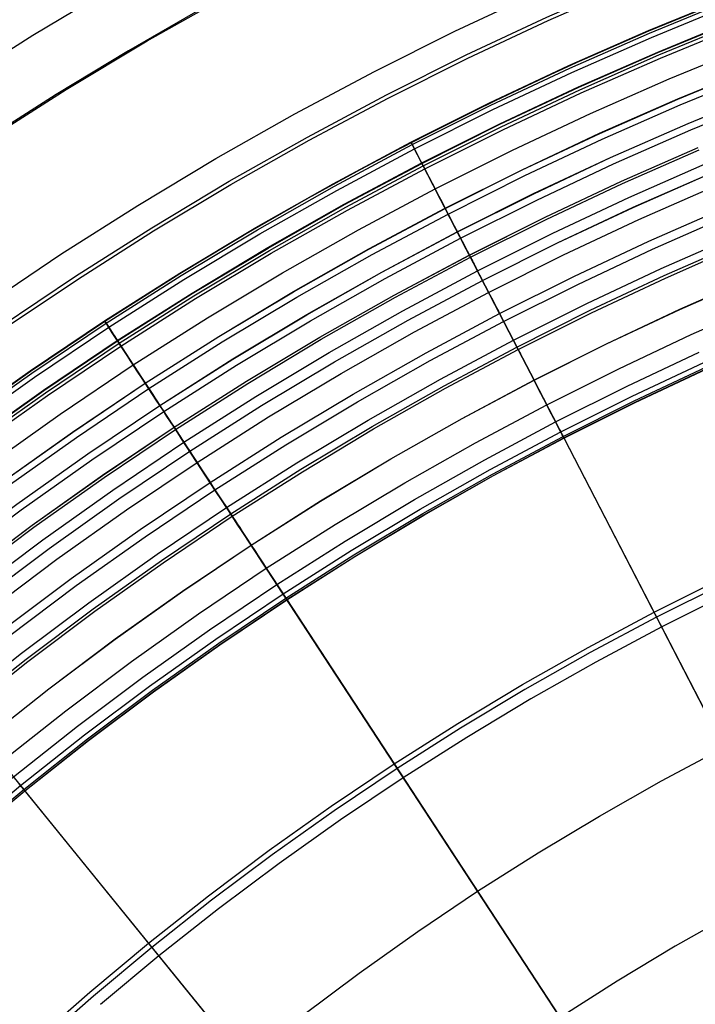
# Model space of a CAD drawing. Header units: millimetres. Extents: x -14 to 488, y -50 to 50.
# Tile 183 of 256: x 362.45 to 366.91, y 14.43 to 20.93. Entities that reach past the tile are written whole.
import ezdxf

# ---------------------------------------------------------------- set-up
doc = ezdxf.new("R2010")
doc.units = ezdxf.units.MM
doc.header["$MEASUREMENT"] = 0
doc.layers.add('Default', color=7, linetype='Continuous')

msp = doc.modelspace()

# ---------------------------------------------------------------- linework, layer by layer
at = {"layer": 'Default'}
for points in [[(355.5239, 14.3311), (355.9078, 14.8432), (356.3054, 15.3461), (356.7165, 15.8392), (357.1405, 16.322), (357.5772, 16.794), (358.0261, 17.2546), (358.4868, 17.7035), (358.9588, 18.1402), (359.4416, 18.5643), (359.9347, 18.9753), (360.4375, 19.3729), (360.9496, 19.7568), (361.4704, 20.1266), (361.9993, 20.4822), (362.5356, 20.8231), (363.0789, 21.1493), (363.6285, 21.4605), (364.1838, 21.7566), (364.7442, 22.0374), (365.3091, 22.303), (365.8779, 22.5531), (366.45, 22.7879), (367.0247, 23.0072)], [(367.2022, 22.6319), (366.6795, 22.4339), (366.1616, 22.2241), (365.6485, 22.0024), (365.1407, 21.7691), (364.6384, 21.5242), (364.1418, 21.2679), (363.6512, 21.0002), (363.1668, 20.7214), (362.6889, 20.4317), (362.2178, 20.131), (361.7537, 19.8197), (361.2968, 19.4979), (360.8474, 19.1657), (360.3794, 18.8024), (359.9204, 18.4278), (359.4706, 18.0422), (359.0302, 17.6458), (358.5996, 17.2389), (358.1789, 16.8216)], [(367.2022, 22.6319), (366.6795, 22.4339), (366.1616, 22.2241), (365.6485, 22.0024), (365.1407, 21.7691), (364.6384, 21.5242), (364.1418, 21.2679), (363.6512, 21.0002), (363.1668, 20.7214), (362.6889, 20.4317), (362.2178, 20.131), (361.7537, 19.8197), (361.2968, 19.4979), (360.8474, 19.1657), (360.3794, 18.8024), (359.9204, 18.4278), (359.4706, 18.0422), (359.0302, 17.6458), (358.5996, 17.2389), (358.1789, 16.8216)], [(355.8633, 14.0835), (356.2407, 14.5869), (356.6316, 15.0813), (357.0357, 15.5661), (357.4525, 16.0407), (357.8818, 16.5047), (358.3231, 16.9576), (358.776, 17.3989), (359.24, 17.8282), (359.7147, 18.2451), (360.1994, 18.6492), (360.6938, 19.04), (361.1973, 19.4174), (361.7092, 19.781), (362.2291, 20.1305), (362.7564, 20.4657), (363.2905, 20.7864), (363.8308, 21.0923), (364.3768, 21.3834), (364.9277, 21.6595), (365.483, 21.9206), (366.0422, 22.1665), (366.6046, 22.3973), (367.1697, 22.6129)], [(356.9535, 14.0381), (357.33, 14.5143), (357.7192, 14.9812), (358.1207, 15.4384), (358.5342, 15.8853), (358.9592, 16.3215), (359.3955, 16.7466), (359.8424, 17.1601), (360.2995, 17.5616), (360.7664, 17.9508), (361.2426, 18.3273), (361.7275, 18.6908), (362.2206, 19.041), (362.7214, 19.3776), (363.2293, 19.7004), (363.7437, 20.0093), (364.2641, 20.304), (364.7899, 20.5844), (365.3206, 20.8503), (365.8555, 21.1017), (366.394, 21.3386), (366.9357, 21.5609)], [(357.4649, 14.4047), (357.8512, 14.8682), (358.2498, 15.322), (358.6602, 15.7656), (359.0821, 16.1986), (359.5151, 16.6205), (359.9588, 17.031), (360.4125, 17.4295), (360.876, 17.8158), (361.3486, 18.1895), (361.83, 18.5504), (362.3194, 18.898), (362.8165, 19.2321), (363.3206, 19.5526), (363.8313, 19.8592), (364.3478, 20.1517), (364.8698, 20.43), (365.3965, 20.6939), (365.9274, 20.9435), (366.462, 21.1786), (366.9997, 21.3993)], [(357.4649, 14.4047), (357.8512, 14.8682), (358.2498, 15.322), (358.6602, 15.7656), (359.0821, 16.1986), (359.5151, 16.6205), (359.9588, 17.031), (360.4125, 17.4295), (360.876, 17.8158), (361.3486, 18.1895), (361.83, 18.5504), (362.3194, 18.898), (362.8165, 19.2321), (363.3206, 19.5526), (363.8313, 19.8592), (364.3478, 20.1517), (364.8698, 20.43), (365.3965, 20.6939), (365.9274, 20.9435), (366.462, 21.1786), (366.9997, 21.3993)], [(357.4837, 14.3895), (357.8696, 14.8525), (358.2678, 15.3058), (358.6778, 15.7489), (359.0993, 16.1815), (359.5318, 16.603), (359.975, 17.013), (360.4283, 17.4111), (360.8913, 17.797), (361.3634, 18.1704), (361.8442, 18.5308), (362.3332, 18.8781), (362.8298, 19.2119), (363.3334, 19.532), (363.8435, 19.8382), (364.3595, 20.1304), (364.8809, 20.4085), (365.407, 20.6722), (365.9374, 20.9215), (366.4715, 21.1564), (367.0086, 21.3768)], [(367.2032, 21.098), (366.7156, 20.9005), (366.2327, 20.6918), (365.7547, 20.4722), (365.2819, 20.2417), (364.8144, 20.0004), (364.3526, 19.7485), (363.8967, 19.4861), (363.4469, 19.2133), (363.0034, 18.9303), (362.5666, 18.6373), (362.1365, 18.3344), (361.7135, 18.0217), (361.273, 17.6797), (360.8409, 17.3271), (360.4175, 16.9641), (360.003, 16.591), (359.5977, 16.208), (359.2018, 15.8153), (358.8155, 15.4131), (358.439, 15.0016), (358.0577, 14.5634), (357.6875, 14.1156)], [(367.2032, 21.098), (366.7156, 20.9005), (366.2327, 20.6918), (365.7547, 20.4722), (365.2819, 20.2417), (364.8144, 20.0004), (364.3526, 19.7485), (363.8967, 19.4861), (363.4469, 19.2133), (363.0034, 18.9303), (362.5666, 18.6373), (362.1365, 18.3344), (361.7135, 18.0217), (361.273, 17.6797), (360.8409, 17.3271), (360.4175, 16.9641), (360.003, 16.591), (359.5977, 16.208), (359.2018, 15.8153), (358.8155, 15.4131), (358.439, 15.0016), (358.0577, 14.5634), (357.6875, 14.1156)], [(357.7379, 14.1831), (358.1184, 14.6396), (358.5109, 15.0866), (358.9152, 15.5235), (359.3308, 15.95), (359.7572, 16.3655), (360.1942, 16.7698), (360.6411, 17.1624), (361.0976, 17.5429), (361.5632, 17.9109), (362.0372, 18.2663), (362.5193, 18.6087), (363.0089, 18.9378), (363.5055, 19.2535), (364.0084, 19.5554), (364.5172, 19.8435), (365.0312, 20.1176), (365.55, 20.3776), (366.073, 20.6235), (366.5995, 20.855), (367.1291, 21.0724)], [(357.7385, 14.1826), (358.119, 14.6391), (358.5115, 15.0861), (358.9157, 15.523), (359.3313, 15.9494), (359.7578, 16.365), (360.1947, 16.7692), (360.6416, 17.1618), (361.0981, 17.5423), (361.5636, 17.9104), (362.0377, 18.2657), (362.5198, 18.6081), (363.0093, 18.9372), (363.5059, 19.2528), (364.0088, 19.5548), (364.5175, 19.8429), (365.0316, 20.117), (365.5504, 20.377), (366.0733, 20.6228), (366.5998, 20.8543), (367.1294, 21.0717)], [(357.7387, 14.1825), (358.1192, 14.6389), (358.5117, 15.0859), (358.9159, 15.5228), (359.3315, 15.9492), (359.7579, 16.3648), (360.1949, 16.769), (360.6418, 17.1616), (361.0983, 17.5421), (361.5638, 17.9101), (362.0378, 18.2655), (362.5199, 18.6079), (363.0095, 18.937), (363.506, 19.2526), (364.0089, 19.5545), (364.5177, 19.8426), (365.0317, 20.1167), (365.5505, 20.3767), (366.0734, 20.6225), (366.5999, 20.8541), (367.1295, 21.0714)], [(357.7395, 14.1818), (358.12, 14.6382), (358.5125, 15.0851), (358.9167, 15.522), (359.3323, 15.9485), (359.7587, 16.364), (360.1956, 16.7682), (360.6425, 17.1608), (361.0989, 17.5412), (361.5644, 17.9093), (362.0385, 18.2646), (362.5205, 18.607), (363.0101, 18.9361), (363.5066, 19.2517), (364.0095, 19.5536), (364.5182, 19.8417), (365.0322, 20.1158), (365.551, 20.3757), (366.0739, 20.6215), (366.6004, 20.8531), (367.1299, 21.0704)], [(357.7395, 14.1818), (358.12, 14.6382), (358.5125, 15.0851), (358.9167, 15.522), (359.3323, 15.9485), (359.7587, 16.364), (360.1956, 16.7682), (360.6425, 17.1608), (361.099, 17.5412), (361.5644, 17.9093), (362.0385, 18.2646), (362.5205, 18.607), (363.0101, 18.9361), (363.5066, 19.2517), (364.0095, 19.5536), (364.5182, 19.8417), (365.0322, 20.1157), (365.551, 20.3757), (366.0739, 20.6215), (366.6004, 20.8531), (367.1299, 21.0704)], [(357.7521, 14.1716), (358.1323, 14.6277), (358.5245, 15.0743), (358.9285, 15.5109), (359.3437, 15.937), (359.7698, 16.3523), (360.2064, 16.7562), (360.653, 17.1485), (361.1091, 17.5287), (361.5743, 17.8965), (362.048, 18.2516), (362.5297, 18.5937), (363.0189, 18.9225), (363.5151, 19.2379), (364.0176, 19.5396), (364.526, 19.8275), (365.0397, 20.1014), (365.558, 20.3612), (366.0806, 20.6068), (366.6067, 20.8382), (367.1359, 21.0554)], [(357.777, 14.1513), (358.1567, 14.6068), (358.5484, 15.0528), (358.9518, 15.4888), (359.3664, 15.9143), (359.792, 16.329), (360.2279, 16.7324), (360.6739, 17.1241), (361.1294, 17.5037), (361.5939, 17.871), (362.0669, 18.2256), (362.548, 18.5672), (363.0365, 18.8956), (363.532, 19.2106), (364.0338, 19.5119), (364.5415, 19.7993), (365.0544, 20.0728), (365.5721, 20.3323), (366.0939, 20.5776), (366.6193, 20.8086), (367.1477, 21.0255)], [(357.858, 14.0856), (358.236, 14.539), (358.6259, 14.9829), (359.0274, 15.4169), (359.4402, 15.8405), (359.8638, 16.2533), (360.2978, 16.6549), (360.7417, 17.0448), (361.1952, 17.4227), (361.6576, 17.7883), (362.1285, 18.1413), (362.6073, 18.4814), (363.0936, 18.8083), (363.5868, 19.1218), (364.0864, 19.4217), (364.5917, 19.7079), (365.1023, 19.9802), (365.6176, 20.2384), (366.1371, 20.4826), (366.6601, 20.7126), (367.1861, 20.9285)], [(357.8604, 14.0837), (358.2383, 14.537), (358.6281, 14.9809), (359.0296, 15.4149), (359.4423, 15.8384), (359.8659, 16.2511), (360.2998, 16.6526), (360.7437, 17.0425), (361.1971, 17.4204), (361.6594, 17.7859), (362.1302, 18.1389), (362.609, 18.4789), (363.0952, 18.8058), (363.5884, 19.1192), (364.0879, 19.4191), (364.5932, 19.7053), (365.1037, 19.9775), (365.6189, 20.2357), (366.1383, 20.4798), (366.6613, 20.7098), (367.1872, 20.9257)], [(357.8605, 14.0835), (358.2384, 14.5369), (358.6283, 14.9808), (359.0298, 15.4147), (359.4425, 15.8383), (359.866, 16.251), (360.3, 16.6525), (360.7438, 17.0423), (361.1972, 17.4202), (361.6595, 17.7858), (362.1303, 18.1387), (362.6091, 18.4787), (363.0954, 18.8056), (363.5885, 19.1191), (364.088, 19.4189), (364.5933, 19.7051), (365.1038, 19.9773), (365.619, 20.2355), (366.1384, 20.4797), (366.6613, 20.7096), (367.1873, 20.9255)], [(357.8743, 14.0724), (358.2519, 14.5254), (358.6415, 14.9689), (359.0426, 15.4025), (359.455, 15.8257), (359.8782, 16.2381), (360.3118, 16.6393), (360.7554, 17.0288), (361.2084, 17.4064), (361.6704, 17.7717), (362.1408, 18.1244), (362.6192, 18.4641), (363.1051, 18.7907), (363.5978, 19.104), (364.0969, 19.4036), (364.6018, 19.6895), (365.112, 19.9615), (365.6268, 20.2195), (366.1457, 20.4635), (366.6683, 20.6933), (367.1938, 20.909)], [(357.892, 14.058), (358.2692, 14.5106), (358.6584, 14.9537), (359.0591, 15.3868), (359.4711, 15.8096), (359.8939, 16.2216), (360.3271, 16.6224), (360.7702, 17.0116), (361.2227, 17.3888), (361.6842, 17.7537), (362.1542, 18.106), (362.6322, 18.4454), (363.1175, 18.7717), (363.6098, 19.0846), (364.1084, 19.384), (364.6128, 19.6696), (365.1224, 19.9413), (365.6367, 20.1991), (366.1552, 20.4428), (366.6772, 20.6724), (367.2022, 20.8878)], [(358.3821, 14.414), (358.7687, 14.8542), (359.1669, 15.2845), (359.5762, 15.7046), (359.9962, 16.1139), (360.4266, 16.512), (360.8668, 16.8987), (361.3164, 17.2734), (361.7749, 17.636), (362.2418, 17.986), (362.7166, 18.3232), (363.1988, 18.6474), (363.6879, 18.9582), (364.1832, 19.2556), (364.6843, 19.5394), (365.1906, 19.8094), (365.7016, 20.0654), (366.2167, 20.3075), (366.7353, 20.5356), (367.2569, 20.7497)], [(358.4918, 14.3201), (358.876, 14.7575), (359.2716, 15.1851), (359.6783, 15.6024), (360.0957, 16.0091), (360.5233, 16.4048), (360.9607, 16.7889), (361.4074, 17.1613), (361.863, 17.5215), (362.3269, 17.8693), (362.7987, 18.2044), (363.2779, 18.5265), (363.7638, 18.8353), (364.256, 19.1309), (364.7539, 19.4128), (365.257, 19.681), (365.7647, 19.9355), (366.2765, 20.1761), (366.7918, 20.4027), (367.3101, 20.6154)], [(358.4924, 14.3196), (358.8765, 14.757), (359.2721, 15.1846), (359.6788, 15.6019), (360.0962, 16.0086), (360.5238, 16.4042), (360.9611, 16.7884), (361.4079, 17.1607), (361.8634, 17.5209), (362.3274, 17.8687), (362.7992, 18.2038), (363.2783, 18.5258), (363.7642, 18.8347), (364.2564, 19.1302), (364.7543, 19.4122), (365.2573, 19.6804), (365.765, 19.9348), (366.2768, 20.1754), (366.7921, 20.402), (367.3103, 20.6147)], [(358.5244, 14.2922), (358.9078, 14.7288), (359.3027, 15.1556), (359.7086, 15.5721), (360.1252, 15.9781), (360.552, 16.3729), (360.9885, 16.7564), (361.4344, 17.128), (361.8891, 17.4876), (362.3522, 17.8347), (362.8231, 18.1691), (363.3013, 18.4906), (363.7863, 18.7989), (364.2776, 19.0938), (364.7745, 19.3752), (365.2767, 19.643), (365.7834, 19.897), (366.2942, 20.1371), (366.8085, 20.3633), (367.3258, 20.5755)], [(358.6248, 14.2062), (359.006, 14.6402), (359.3986, 15.0645), (359.8021, 15.4786), (360.2162, 15.8822), (360.6405, 16.2747), (361.0745, 16.6559), (361.5178, 17.0254), (361.9698, 17.3828), (362.4301, 17.7279), (362.8983, 18.0603), (363.3737, 18.3799), (363.8558, 18.6864), (364.3442, 18.9796), (364.8382, 19.2594), (365.3374, 19.5255), (365.8412, 19.778), (366.349, 20.0167), (366.8603, 20.2416), (367.3745, 20.4526)], [(358.6255, 14.2057), (359.0067, 14.6397), (359.3992, 15.0639), (359.8027, 15.478), (360.2168, 15.8815), (360.6411, 16.2741), (361.0751, 16.6552), (361.5183, 17.0247), (361.9703, 17.3821), (362.4306, 17.7272), (362.8988, 18.0596), (363.3741, 18.3792), (363.8563, 18.6857), (364.3446, 18.9789), (364.8386, 19.2586), (365.3378, 19.5248), (365.8415, 19.7772), (366.3493, 20.0159), (366.8606, 20.2408), (367.3748, 20.4518)], [(358.6607, 14.1756), (359.0411, 14.6086), (359.4328, 15.032), (359.8355, 15.4453), (360.2487, 15.8479), (360.6721, 16.2396), (361.1052, 16.62), (361.5475, 16.9887), (361.9986, 17.3454), (362.458, 17.6897), (362.9251, 18.0215), (363.3995, 18.3404), (363.8806, 18.6462), (364.368, 18.9388), (364.861, 19.218), (365.3591, 19.4836), (365.8618, 19.7355), (366.3685, 19.9737), (366.8787, 20.1981), (367.3919, 20.4087)], [(358.7555, 14.0945), (359.1337, 14.5251), (359.5232, 14.9461), (359.9237, 15.3571), (360.3346, 15.7575), (360.7556, 16.147), (361.1863, 16.5253), (361.6261, 16.8919), (362.0747, 17.2466), (362.5315, 17.589), (362.996, 17.9189), (363.4677, 18.236), (363.9462, 18.5401), (364.4308, 18.8311), (364.921, 19.1087), (365.4164, 19.3728), (365.9162, 19.6233), (366.4201, 19.8602), (366.9275, 20.0833)], [(358.756, 14.094), (359.1342, 14.5247), (359.5237, 14.9457), (359.9241, 15.3566), (360.3351, 15.757), (360.756, 16.1465), (361.1867, 16.5248), (361.6265, 16.8914), (362.0751, 17.246), (362.5319, 17.5885), (362.9964, 17.9183), (363.4681, 18.2355), (363.9465, 18.5396), (364.4311, 18.8305), (364.9213, 19.1081), (365.4167, 19.3722), (365.9165, 19.6227), (366.4204, 19.8596), (366.9278, 20.0827)], [(358.7685, 14.0833), (359.1464, 14.5137), (359.5357, 14.9344), (359.9358, 15.345), (360.3464, 15.7451), (360.7671, 16.1343), (361.1974, 16.5123), (361.6369, 16.8786), (362.0851, 17.233), (362.5416, 17.5752), (363.0057, 17.9048), (363.4771, 18.2217), (363.9552, 18.5256), (364.4394, 18.8163), (364.9293, 19.0937), (365.4242, 19.3576), (365.9237, 19.6079), (366.4272, 19.8446), (366.9342, 20.0676)], [(358.8457, 14.0173), (359.2219, 14.4456), (359.6094, 14.8644), (360.0077, 15.2731), (360.4164, 15.6714), (360.8351, 16.0588), (361.2635, 16.435), (361.701, 16.7997), (362.1471, 17.1525), (362.6015, 17.493), (363.0635, 17.8212), (363.5327, 18.1366), (364.0086, 18.4391), (364.4906, 18.7285), (364.9782, 19.0046), (365.4709, 19.2673), (365.9681, 19.5165), (366.4693, 19.7521), (366.9739, 19.974)], [(359.2746, 14.3981), (359.6608, 14.8156), (360.0578, 15.223), (360.4652, 15.62), (360.8826, 16.0062), (361.3096, 16.3812), (361.7456, 16.7447), (362.1904, 17.0963), (362.6433, 17.4358), (363.1038, 17.7629), (363.5715, 18.0773), (364.0459, 18.3788), (364.5263, 18.6673), (365.0124, 18.9425), (365.5035, 19.2044), (365.9991, 19.4527), (366.4986, 19.6876), (367.0017, 19.9088)], [(359.2748, 14.398), (359.6609, 14.8154), (360.0579, 15.2228), (360.4653, 15.6198), (360.8827, 16.006), (361.3097, 16.381), (361.7458, 16.7445), (362.1905, 17.0961), (362.6434, 17.4356), (363.1039, 17.7627), (363.5717, 18.0771), (364.046, 18.3786), (364.5264, 18.6671), (365.0125, 18.9423), (365.5036, 19.2041), (365.9992, 19.4525), (366.4987, 19.6874), (367.0018, 19.9086)], [(359.3402, 14.339), (359.7249, 14.7547), (360.1203, 15.1605), (360.526, 15.5559), (360.9418, 15.9405), (361.367, 16.314), (361.8014, 16.676), (362.2443, 17.0263), (362.6954, 17.3644), (363.1541, 17.6902), (363.6199, 18.0033), (364.0923, 18.3036), (364.5709, 18.5909), (365.0549, 18.865), (365.5441, 19.1258), (366.0377, 19.3732), (366.5352, 19.6071), (367.0362, 19.8275)], [(359.4571, 14.2336), (359.839, 14.6464), (360.2315, 15.0492), (360.6344, 15.4418), (361.0471, 15.8237), (361.4693, 16.1945), (361.9005, 16.5539), (362.3403, 16.9016), (362.7881, 17.2373), (363.2435, 17.5607), (363.706, 17.8716), (364.175, 18.1698), (364.6501, 18.455), (365.1307, 18.7272), (365.6163, 18.9861), (366.1064, 19.2317), (366.6004, 19.4639), (367.0978, 19.6827)], [(359.4571, 14.2336), (359.839, 14.6464), (360.2315, 15.0492), (360.6344, 15.4418), (361.0471, 15.8237), (361.4693, 16.1945), (361.9005, 16.5539), (362.3403, 16.9016), (362.7881, 17.2373), (363.2435, 17.5607), (363.706, 17.8716), (364.175, 18.1698), (364.6501, 18.455), (365.1307, 18.7272), (365.6163, 18.9861), (366.1064, 19.2317), (366.6004, 19.4639), (367.0978, 19.6827)], [(359.5004, 14.1946), (359.8813, 14.6062), (360.2728, 15.008), (360.6745, 15.3995), (361.0862, 15.7803), (361.5072, 16.1501), (361.9373, 16.5086), (362.3759, 16.8554), (362.8225, 17.1902), (363.2767, 17.5127), (363.7379, 17.8228), (364.2057, 18.1201), (364.6795, 18.4046), (365.1588, 18.676), (365.6431, 18.9343), (366.1319, 19.1792), (366.6245, 19.4108), (367.1206, 19.629)], [(359.6045, 14.1008), (359.9829, 14.5097), (360.3718, 14.9089), (360.771, 15.2979), (361.18, 15.6763), (361.5983, 16.0437), (362.0256, 16.3998), (362.4613, 16.7444), (362.9051, 17.077), (363.3563, 17.3975), (363.8146, 17.7055), (364.2793, 18.001), (364.7501, 18.2836), (365.2263, 18.5533), (365.7075, 18.8098), (366.193, 19.0532), (366.6825, 19.2833), (367.1754, 19.5)], [(359.6417, 14.0672), (360.0192, 14.4752), (360.4073, 14.8735), (360.8055, 15.2615), (361.2135, 15.639), (361.6309, 16.0056), (362.0572, 16.3609), (362.4919, 16.7047), (362.9346, 17.0365), (363.3848, 17.3562), (363.842, 17.6636), (364.3057, 17.9583), (364.7753, 18.2403), (365.2504, 18.5093), (365.7305, 18.7653), (366.2149, 19.0081), (366.7033, 19.2377), (367.195, 19.4539)], [(359.6555, 14.0548), (360.0326, 14.4625), (360.4204, 14.8604), (360.8183, 15.2481), (361.2259, 15.6253), (361.643, 15.9915), (362.0689, 16.3466), (362.5032, 16.69), (362.9455, 17.0216), (363.3953, 17.341), (363.8521, 17.6481), (364.3154, 17.9426), (364.7847, 18.2243), (365.2594, 18.4931), (365.739, 18.7488), (366.223, 18.9914), (366.711, 19.2208), (367.2022, 19.4369)], [(359.6555, 14.0548), (360.0326, 14.4625), (360.4204, 14.8604), (360.8183, 15.2481), (361.2259, 15.6253), (361.643, 15.9915), (362.0689, 16.3466), (362.5032, 16.69), (362.9455, 17.0216), (363.3953, 17.341), (363.8521, 17.6481), (364.3154, 17.9426), (364.7847, 18.2243), (365.2594, 18.4931), (365.739, 18.7488), (366.223, 18.9914), (366.711, 19.2208), (367.2022, 19.4369)], [(360.1972, 14.3062), (360.5808, 14.6999), (360.9745, 15.0836), (361.3778, 15.4568), (361.7904, 15.8192), (362.2119, 16.1704), (362.6416, 16.5102), (363.0793, 16.8383), (363.5243, 17.1544), (363.9763, 17.4582), (364.4347, 17.7496), (364.8989, 18.0283), (365.3686, 18.2943), (365.8432, 18.5473), (366.3221, 18.7873), (366.8049, 19.0143), (367.291, 19.2281)], [(360.1981, 14.3053), (360.5817, 14.699), (360.9754, 15.0826), (361.3787, 15.4558), (361.7913, 15.8182), (362.2127, 16.1694), (362.6424, 16.5092), (363.08, 16.8372), (363.5251, 17.1533), (363.977, 17.4571), (364.4353, 17.7485), (364.8996, 18.0272), (365.3693, 18.2931), (365.8438, 18.5462), (366.3227, 18.7862), (366.8054, 19.0131), (367.2915, 19.2269)], [(360.1981, 14.3053), (360.5817, 14.699), (360.9754, 15.0826), (361.3787, 15.4558), (361.7913, 15.8182), (362.2127, 16.1694), (362.6424, 16.5092), (363.08, 16.8372), (363.5251, 17.1533), (363.977, 17.4571), (364.4353, 17.7485), (364.8996, 18.0272), (365.3693, 18.2931), (365.8438, 18.5462), (366.3227, 18.7862), (366.8054, 19.0131), (367.2915, 19.2269)], [(360.3302, 14.1799), (360.7105, 14.5702), (361.1008, 14.9505), (361.5007, 15.3205), (361.9097, 15.6798), (362.3275, 16.028), (362.7535, 16.3649), (363.1874, 16.6901), (363.6286, 17.0034), (364.0767, 17.3046), (364.5311, 17.5935), (364.9914, 17.8698), (365.457, 18.1335), (365.9274, 18.3844), (366.4022, 18.6223), (366.8808, 18.8473), (367.3627, 19.0592)], [(360.3302, 14.1799), (360.7105, 14.5702), (361.1008, 14.9505), (361.5007, 15.3205), (361.9097, 15.6798), (362.3275, 16.028), (362.7535, 16.3649), (363.1874, 16.6901), (363.6286, 17.0034), (364.0767, 17.3046), (364.5311, 17.5935), (364.9914, 17.8698), (365.457, 18.1335), (365.9274, 18.3844), (366.4022, 18.6223), (366.8808, 18.8473), (367.3627, 19.0592)], [(360.4229, 14.0919), (360.801, 14.4798), (361.1889, 14.8578), (361.5863, 15.2255), (361.9929, 15.5826), (362.4081, 15.9287), (362.8316, 16.2635), (363.2628, 16.5868), (363.7013, 16.8982), (364.1466, 17.1976), (364.5983, 17.4847), (365.0558, 17.7594), (365.5186, 18.0214), (365.9862, 18.2708), (366.4581, 18.5073), (366.9338, 18.7309)], [(360.4229, 14.0919), (360.801, 14.4798), (361.1889, 14.8578), (361.5863, 15.2255), (361.9929, 15.5826), (362.4081, 15.9287), (362.8316, 16.2635), (363.2628, 16.5868), (363.7013, 16.8982), (364.1466, 17.1976), (364.5983, 17.4847), (365.0558, 17.7594), (365.5186, 18.0214), (365.9862, 18.2708), (366.4581, 18.5073), (366.9338, 18.7309)], [(360.4768, 14.0407), (360.8535, 14.4272), (361.24, 14.8039), (361.6361, 15.1703), (362.0412, 15.5261), (362.4549, 15.871), (362.8769, 16.2047), (363.3066, 16.5268), (363.7436, 16.8371), (364.1873, 17.1354), (364.6374, 17.4215), (365.0932, 17.6952), (365.5544, 17.9563), (366.0203, 18.2047), (366.4905, 18.4404), (366.9645, 18.6632)], [(360.4768, 14.0407), (360.8535, 14.4272), (361.24, 14.8039), (361.6361, 15.1703), (362.0412, 15.5261), (362.4549, 15.871), (362.8769, 16.2047), (363.3066, 16.5268), (363.7436, 16.8371), (364.1873, 17.1354), (364.6374, 17.4215), (365.0932, 17.6952), (365.5544, 17.9563), (366.0203, 18.2047), (366.4905, 18.4404), (366.9645, 18.6632)], [(360.8771, 14.4036), (361.263, 14.7797), (361.6584, 15.1455), (362.0629, 15.5008), (362.476, 15.8451), (362.8973, 16.1782), (363.3263, 16.4998), (363.7625, 16.8096), (364.2056, 17.1074), (364.6549, 17.3931), (365.1101, 17.6663), (365.5705, 17.927), (366.0357, 18.1751), (366.5051, 18.4104), (366.9784, 18.6328)], [(360.8771, 14.4036), (361.263, 14.7797), (361.6584, 15.1455), (362.0629, 15.5008), (362.476, 15.8451), (362.8973, 16.1782), (363.3263, 16.4998), (363.7625, 16.8096), (364.2056, 17.1074), (364.6549, 17.3931), (365.1101, 17.6663), (365.5705, 17.927), (366.0357, 18.1751), (366.5051, 18.4104), (366.9784, 18.6328)], [(360.885, 14.3958), (361.2707, 14.7716), (361.6659, 15.1373), (362.0701, 15.4923), (362.483, 15.8364), (362.9041, 16.1694), (363.3328, 16.4908), (363.7689, 16.8004), (364.2117, 17.0981), (364.6608, 17.3836), (365.1157, 17.6567), (365.5758, 17.9173), (366.0408, 18.1652), (366.51, 18.4004), (366.983, 18.6227)], [(360.885, 14.3958), (361.2707, 14.7716), (361.6659, 15.1373), (362.0701, 15.4923), (362.483, 15.8364), (362.9041, 16.1694), (363.3328, 16.4908), (363.7689, 16.8004), (364.2117, 17.0981), (364.6608, 17.3836), (365.1157, 17.6567), (365.5758, 17.9173), (366.0408, 18.1652), (366.51, 18.4004), (366.983, 18.6227)], [(360.8853, 14.3954), (361.271, 14.7713), (361.6662, 15.1369), (362.0704, 15.4919), (362.4833, 15.8361), (362.9044, 16.169), (363.3331, 16.4904), (363.7691, 16.8), (364.2119, 17.0977), (364.661, 17.3832), (365.1159, 17.6563), (365.5761, 17.9168), (366.041, 18.1648), (366.5102, 18.3999), (366.9832, 18.6222)], [(362.5334, 14.1749), (362.9125, 14.5078), (363.2997, 14.8306), (363.6945, 15.1427), (364.0966, 15.4441), (364.5054, 15.7345), (364.9207, 16.0137), (365.3418, 16.2814), (365.7684, 16.5374), (366.1999, 16.7818), (366.6359, 17.0143), (367.0759, 17.2348)], [(367.1235, 17.1366), (366.686, 16.9173), (366.2524, 16.6862), (365.8233, 16.4432), (365.3992, 16.1885), (364.9804, 15.9223), (364.5675, 15.6448), (364.1609, 15.356), (363.7611, 15.0563), (363.3684, 14.7458), (362.9834, 14.4249)], [(364.3076, 14.3464), (364.689, 14.6323), (365.0768, 14.9077), (365.4706, 15.1725), (365.87, 15.4264), (366.2746, 15.6693), (366.6839, 15.9011), (367.0974, 16.1216)], [(367.1633, 15.0287), (366.7761, 14.8094), (366.3933, 14.5796), (366.0153, 14.3393)]]:
    msp.add_lwpolyline(points, dxfattribs=at)
at = {"layer": 'Default', "extrusion": (0.893802, 0.448463, 0)}
for points in [[(-142.8535, 22.4213), (-142.8538, 22.4554), (-142.8549, 22.4899), (-142.8567, 22.5245), (-142.8593, 22.5595), (-142.8626, 22.5946), (-142.8667, 22.6299), (-142.8717, 22.6654), (-142.8774, 22.7011), (-142.884, 22.7368), (-142.8914, 22.7726), (-142.8997, 22.8085), (-142.9088, 22.8443), (-142.9189, 22.8802), (-142.9298, 22.916), (-142.9415, 22.9516), (-142.9542, 22.9872), (-142.9678, 23.0226), (-142.9822, 23.0578), (-142.9975, 23.0927), (-143.0138, 23.1274), (-143.0309, 23.1618), (-143.0488, 23.1958), (-143.0677, 23.2294), (-143.0873, 23.2626), (-143.1079, 23.2953), (-143.1292, 23.3275), (-143.1514, 23.3592), (-143.1744, 23.3903), (-143.1981, 23.4208), (-143.2226, 23.4507), (-143.2478, 23.4799), (-143.2737, 23.5084), (-143.3003, 23.5362), (-143.3276, 23.5632), (-143.3555, 23.5894), (-143.3839, 23.6148), (-143.413, 23.6394), (-143.4425, 23.6632), (-143.4726, 23.6861), (-143.5032, 23.7081), (-143.5341, 23.7292), (-143.5655, 23.7493), (-143.5972, 23.7686), (-143.6293, 23.7869), (-143.6617, 23.8043), (-143.6943, 23.8207), (-143.7271, 23.8362), (-143.7602, 23.8507), (-143.7934, 23.8643), (-143.8267, 23.8769), (-143.8601, 23.8886), (-143.8935, 23.8993), (-143.927, 23.9091), (-143.9605, 23.918), (-143.9939, 23.9259), (-144.0272, 23.933), (-144.0605, 23.9392), (-144.0936, 23.9444), (-144.1266, 23.9489), (-144.1594, 23.9524), (-144.192, 23.9552), (-144.2244, 23.9571), (-144.2565, 23.9583), (-144.2883, 23.9587), (-144.3202, 23.9583), (-144.3523, 23.9571), (-144.3847, 23.9552), (-144.4173, 23.9524), (-144.4501, 23.9489), (-144.483, 23.9444), (-144.5162, 23.9392), (-144.5494, 23.933), (-144.5828, 23.9259), (-144.6162, 23.918), (-144.6497, 23.9091), (-144.6832, 23.8993), (-144.7166, 23.8886), (-144.75, 23.8769), (-144.7833, 23.8643), (-144.8165, 23.8507), (-144.8496, 23.8362), (-144.8824, 23.8207), (-144.915, 23.8043), (-144.9474, 23.7869), (-144.9794, 23.7686), (-145.0112, 23.7493), (-145.0426, 23.7292), (-145.0735, 23.7081), (-145.1041, 23.6861), (-145.1341, 23.6632), (-145.1637, 23.6394), (-145.1927, 23.6148), (-145.2212, 23.5894), (-145.2491, 23.5632), (-145.2764, 23.5362), (-145.303, 23.5084), (-145.3289, 23.4799), (-145.3541, 23.4507), (-145.3786, 23.4208), (-145.4023, 23.3903), (-145.4253, 23.3592), (-145.4474, 23.3275), (-145.4688, 23.2953), (-145.4893, 23.2626), (-145.509, 23.2294), (-145.5279, 23.1958), (-145.5458, 23.1618), (-145.5629, 23.1274), (-145.5791, 23.0927), (-145.5945, 23.0578), (-145.6089, 23.0226), (-145.6225, 22.9872), (-145.6352, 22.9516), (-145.6469, 22.916), (-145.6578, 22.8802), (-145.6678, 22.8443), (-145.677, 22.8085), (-145.6853, 22.7726), (-145.6927, 22.7368), (-145.6993, 22.7011), (-145.705, 22.6654), (-145.71, 22.6299), (-145.7141, 22.5946), (-145.7174, 22.5595), (-145.72, 22.5245), (-145.7218, 22.4899), (-145.7229, 22.4554), (-145.7232, 22.4213)], [(-145.7232, 22.4213), (-145.7229, 22.3872), (-145.7218, 22.3528), (-145.72, 22.3181), (-145.7174, 22.2832), (-145.7141, 22.248), (-145.71, 22.2127), (-145.705, 22.1772), (-145.6993, 22.1416), (-145.6927, 22.1058), (-145.6853, 22.07), (-145.677, 22.0342), (-145.6678, 21.9983), (-145.6578, 21.9625), (-145.6469, 21.9267), (-145.6352, 21.891), (-145.6225, 21.8554), (-145.6089, 21.82), (-145.5945, 21.7848), (-145.5791, 21.7499), (-145.5629, 21.7152), (-145.5458, 21.6809), (-145.5279, 21.6469), (-145.509, 21.6133), (-145.4893, 21.5801), (-145.4688, 21.5474), (-145.4474, 21.5151), (-145.4253, 21.4834), (-145.4023, 21.4523), (-145.3786, 21.4218), (-145.3541, 21.392), (-145.3289, 21.3628), (-145.303, 21.3343), (-145.2764, 21.3065), (-145.2491, 21.2795), (-145.2212, 21.2532), (-145.1927, 21.2278), (-145.1637, 21.2032), (-145.1341, 21.1794), (-145.1041, 21.1566), (-145.0735, 21.1346), (-145.0426, 21.1135), (-145.0112, 21.0933), (-144.9794, 21.074), (-144.9474, 21.0557), (-144.915, 21.0383), (-144.8824, 21.0219), (-144.8496, 21.0064), (-144.8165, 20.9919), (-144.7833, 20.9783), (-144.75, 20.9657), (-144.7166, 20.9541), (-144.6832, 20.9433), (-144.6497, 20.9335), (-144.6162, 20.9247), (-144.5828, 20.9167), (-144.5494, 20.9096), (-144.5162, 20.9035), (-144.483, 20.8982), (-144.4501, 20.8938), (-144.4173, 20.8902), (-144.3847, 20.8874), (-144.3523, 20.8855), (-144.3202, 20.8844), (-144.2883, 20.884), (-144.2565, 20.8844), (-144.2244, 20.8855), (-144.192, 20.8874), (-144.1594, 20.8902), (-144.1266, 20.8938), (-144.0936, 20.8982), (-144.0605, 20.9035), (-144.0272, 20.9096), (-143.9939, 20.9167), (-143.9605, 20.9247), (-143.927, 20.9335), (-143.8935, 20.9433), (-143.8601, 20.9541), (-143.8267, 20.9657), (-143.7934, 20.9783), (-143.7602, 20.9919), (-143.7271, 21.0064), (-143.6943, 21.0219), (-143.6617, 21.0383), (-143.6293, 21.0557), (-143.5972, 21.074), (-143.5655, 21.0933), (-143.5341, 21.1135), (-143.5032, 21.1346), (-143.4726, 21.1566), (-143.4425, 21.1794), (-143.413, 21.2032), (-143.3839, 21.2278), (-143.3555, 21.2532), (-143.3276, 21.2795), (-143.3003, 21.3065), (-143.2737, 21.3343), (-143.2478, 21.3628), (-143.2226, 21.392), (-143.1981, 21.4218), (-143.1744, 21.4523), (-143.1514, 21.4834), (-143.1292, 21.5151), (-143.1079, 21.5474), (-143.0873, 21.5801), (-143.0677, 21.6133), (-143.0488, 21.6469), (-143.0309, 21.6809), (-143.0138, 21.7152), (-142.9975, 21.7499), (-142.9822, 21.7848), (-142.9678, 21.82), (-142.9542, 21.8554), (-142.9415, 21.891), (-142.9298, 21.9267), (-142.9189, 21.9625), (-142.9088, 21.9983), (-142.8997, 22.0342), (-142.8914, 22.07), (-142.884, 22.1058), (-142.8774, 22.1416), (-142.8717, 22.1772), (-142.8667, 22.2127), (-142.8626, 22.248), (-142.8593, 22.2832), (-142.8567, 22.3181), (-142.8549, 22.3528), (-142.8538, 22.3872), (-142.8535, 22.4213)]]:
    msp.add_lwpolyline(points, dxfattribs=at)
at = {"layer": 'Default', "extrusion": (0.995992, -0.089028, -0.008595)}
msp.add_lwpolyline([(48.8965, 165.1483), (50.7229, 165.3239)], dxfattribs=at)
at = {"layer": 'Default', "extrusion": (0.888284, 0.459295, 0)}
msp.add_lwpolyline([(-153.2804, 167.9005), (-153.2806, 167.9027), (-153.2809, 167.9049), (-153.2812, 167.9071), (-153.2816, 167.9094), (-153.2821, 167.9116), (-153.2826, 167.9139), (-153.2831, 167.9161), (-153.2838, 167.9184), (-153.2844, 167.9207), (-153.2852, 167.9229), (-153.286, 167.9252), (-153.2868, 167.9275), (-153.2878, 167.9297), (-153.2887, 167.932), (-153.2898, 167.9342), (-153.2909, 167.9364), (-153.292, 167.9386), (-153.2933, 167.9408), (-153.2945, 167.943), (-153.2959, 167.9451), (-153.2973, 167.9472), (-153.2987, 167.9493), (-153.3003, 167.9513), (-153.3018, 167.9534), (-153.3035, 167.9553), (-153.3051, 167.9573), (-153.3069, 167.9592), (-153.3087, 167.9611), (-153.3105, 167.9629), (-153.3124, 167.9646), (-153.3143, 167.9664), (-153.3163, 167.968), (-153.3183, 167.9697), (-153.3204, 167.9712), (-153.3225, 167.9727), (-153.3246, 167.9742), (-153.3268, 167.9756), (-153.329, 167.9769), (-153.3312, 167.9782), (-153.3334, 167.9794), (-153.3357, 167.9806), (-153.338, 167.9817), (-153.3403, 167.9827), (-153.3427, 167.9837), (-153.345, 167.9846), (-153.3474, 167.9855), (-153.3498, 167.9862), (-153.3522, 167.987), (-153.3546, 167.9876), (-153.3569, 167.9882), (-153.3593, 167.9887), (-153.3617, 167.9892), (-153.3641, 167.9896), (-153.3665, 167.99), (-153.3688, 167.9903), (-153.3712, 167.9905), (-153.3735, 167.9907), (-153.3759, 167.9908), (-153.3782, 167.9909), (-153.3805, 167.9909), (-153.3828, 167.9908), (-153.385, 167.9908), (-153.3873, 167.9906), (-153.3895, 167.9904)], dxfattribs=at)
at = {"layer": 'Default', "extrusion": (0.836996, 0.54721, 0)}
msp.add_lwpolyline([(-186.2848, 167.9005), (-186.285, 167.9027), (-186.2853, 167.9049), (-186.2857, 167.9071), (-186.2861, 167.9094), (-186.2865, 167.9116), (-186.287, 167.9139), (-186.2876, 167.9161), (-186.2882, 167.9184), (-186.2889, 167.9207), (-186.2896, 167.9229), (-186.2904, 167.9252), (-186.2913, 167.9275), (-186.2922, 167.9297), (-186.2932, 167.932), (-186.2942, 167.9342), (-186.2953, 167.9364), (-186.2965, 167.9386), (-186.2977, 167.9408), (-186.299, 167.943), (-186.3003, 167.9451), (-186.3017, 167.9472), (-186.3032, 167.9493), (-186.3047, 167.9513), (-186.3063, 167.9534), (-186.3079, 167.9553), (-186.3096, 167.9573), (-186.3113, 167.9592), (-186.3131, 167.9611), (-186.3149, 167.9629), (-186.3168, 167.9646), (-186.3187, 167.9664), (-186.3207, 167.968), (-186.3227, 167.9697), (-186.3248, 167.9712), (-186.3269, 167.9727), (-186.329, 167.9742), (-186.3312, 167.9756), (-186.3334, 167.9769), (-186.3356, 167.9782), (-186.3379, 167.9794), (-186.3402, 167.9806), (-186.3425, 167.9817), (-186.3448, 167.9827), (-186.3471, 167.9837), (-186.3495, 167.9846), (-186.3518, 167.9855), (-186.3542, 167.9862), (-186.3566, 167.987), (-186.359, 167.9876), (-186.3614, 167.9882), (-186.3638, 167.9887), (-186.3661, 167.9892), (-186.3685, 167.9896), (-186.3709, 167.99), (-186.3733, 167.9903), (-186.3756, 167.9905), (-186.378, 167.9907), (-186.3803, 167.9908), (-186.3826, 167.9909), (-186.3849, 167.9909), (-186.3872, 167.9908), (-186.3895, 167.9908), (-186.3917, 167.9906), (-186.3939, 167.9904)], dxfattribs=at)
at = {"layer": 'Default', "extrusion": (0.776353, 0.630298, 0)}
msp.add_lwpolyline([(-217.4733, 167.9005), (-217.4736, 167.9027), (-217.4739, 167.9049), (-217.4742, 167.9071), (-217.4746, 167.9094), (-217.4751, 167.9116), (-217.4756, 167.9139), (-217.4761, 167.9161), (-217.4768, 167.9184), (-217.4774, 167.9207), (-217.4782, 167.9229), (-217.479, 167.9252), (-217.4798, 167.9275), (-217.4807, 167.9297), (-217.4817, 167.932), (-217.4828, 167.9342), (-217.4839, 167.9364), (-217.485, 167.9386), (-217.4862, 167.9408), (-217.4875, 167.943), (-217.4889, 167.9451), (-217.4903, 167.9472), (-217.4917, 167.9493), (-217.4932, 167.9513), (-217.4948, 167.9534), (-217.4964, 167.9553), (-217.4981, 167.9573), (-217.4999, 167.9592), (-217.5016, 167.9611), (-217.5035, 167.9629), (-217.5054, 167.9646), (-217.5073, 167.9664), (-217.5093, 167.968), (-217.5113, 167.9697), (-217.5133, 167.9712), (-217.5154, 167.9727), (-217.5176, 167.9742), (-217.5197, 167.9756), (-217.5219, 167.9769), (-217.5242, 167.9782), (-217.5264, 167.9794), (-217.5287, 167.9806), (-217.531, 167.9817), (-217.5333, 167.9827), (-217.5357, 167.9837), (-217.538, 167.9846), (-217.5404, 167.9855), (-217.5428, 167.9862), (-217.5451, 167.987), (-217.5475, 167.9876), (-217.5499, 167.9882), (-217.5523, 167.9887), (-217.5547, 167.9892), (-217.5571, 167.9896), (-217.5595, 167.99), (-217.5618, 167.9903), (-217.5642, 167.9905), (-217.5665, 167.9907), (-217.5689, 167.9908), (-217.5712, 167.9909), (-217.5735, 167.9909), (-217.5758, 167.9908), (-217.578, 167.9908), (-217.5803, 167.9906), (-217.5825, 167.9904)], dxfattribs=at)
at = {"layer": 'Default'}
for points in [[(367.5546, 15.2374, 167.8086), (366.3148, 17.6353, 135.9018), (365.7075, 18.8098, 113.236), (365.3259, 19.5478, 93.2153), (365.0322, 20.1158, 30.9743), (365.0372, 20.1062, 30.2517), (365.0433, 20.0942, 29.9205), (365.0517, 20.078, 29.6087), (365.0622, 20.0578, 29.3157), (365.0744, 20.0341, 29.0412), (365.0884, 20.0072, 28.7845), (365.1037, 19.9775, 28.5452), (365.1203, 19.9454, 28.3228), (365.138, 19.9111, 28.1165), (365.1566, 19.8752, 27.9256), (365.1759, 19.8378, 27.7494), (365.1958, 19.7994, 27.5871), (365.2161, 19.7602, 27.438), (365.2365, 19.7207, 27.3014), (365.257, 19.681, 27.1765), (365.2773, 19.6417, 27.0625), (365.2975, 19.6026, 26.9585), (365.3176, 19.5639, 26.8631), (365.3374, 19.5255, 26.7753), (365.3571, 19.4875, 26.694), (365.3767, 19.4496, 26.618), (365.3964, 19.4114, 26.5461), (365.4164, 19.3728, 26.4772), (365.4368, 19.3334, 26.41), (365.4579, 19.2926, 26.3433), (365.6486, 18.9236, 25.7739), (365.6798, 18.8633, 25.6736), (365.7099, 18.805, 25.5725), (365.739, 18.7488, 25.4705), (365.767, 18.6948, 25.3673), (365.7938, 18.6429, 25.2629), (365.8194, 18.5933, 25.1573), (365.8438, 18.5462, 25.0504), (365.8669, 18.5015, 24.9422), (365.8885, 18.4596, 24.8329), (365.9088, 18.4205, 24.7227), (365.9274, 18.3844, 24.6119), (365.9445, 18.3513, 24.5007), (365.96, 18.3213, 24.3897), (365.9739, 18.2945, 24.2791), (365.9862, 18.2708, 24.1696), (365.9969, 18.2501, 24.0615), (366.0061, 18.2323, 23.9552), (366.0138, 18.2173, 23.8511), (366.0203, 18.2047, 23.7495), (366.0256, 18.1945, 23.6507), (366.0298, 18.1864, 23.5549), (366.0357, 18.1751, 23.3725), (366.039, 18.1687, 23.2024), (366.041, 18.1648, 22.75), (366.039, 18.1687, 22.2976), (366.0357, 18.1751, 22.1275), (366.0298, 18.1864, 21.9451), (366.0256, 18.1945, 21.8493), (366.0203, 18.2047, 21.7505), (366.0138, 18.2173, 21.6489), (366.0061, 18.2323, 21.5448), (365.9969, 18.2501, 21.4385), (365.9862, 18.2708, 21.3304), (365.9739, 18.2945, 21.2209), (365.96, 18.3213, 21.1103), (365.9445, 18.3513, 20.9993), (365.9274, 18.3844, 20.8881), (365.9088, 18.4205, 20.7773), (365.8885, 18.4596, 20.6671), (365.8669, 18.5015, 20.5578), (365.8438, 18.5462, 20.4496), (365.8194, 18.5933, 20.3427), (365.7938, 18.6429, 20.2371), (365.767, 18.6948, 20.1327), (365.739, 18.7488, 20.0295), (365.7099, 18.805, 19.9275), (365.6798, 18.8633, 19.8264), (365.6486, 18.9236, 19.7261), (365.4581, 19.2922, 19.1572), (365.437, 19.3329, 19.0905), (365.4167, 19.3722, 19.0234), (365.3967, 19.4108, 18.9545), (365.377, 19.4488, 18.8826), (365.3575, 19.4867, 18.8065), (365.3378, 19.5248, 18.7251), (365.318, 19.5631, 18.6371), (365.2979, 19.6019, 18.5415), (365.2777, 19.641, 18.437), (365.2573, 19.6804, 18.3225), (365.2368, 19.7201, 18.197), (365.2163, 19.7597, 18.0597), (365.1961, 19.7989, 17.9098), (365.1761, 19.8374, 17.7466), (365.1568, 19.8748, 17.5693), (365.1382, 19.9108, 17.3773), (365.1204, 19.9451, 17.1698), (365.1038, 19.9773, 16.946), (365.0884, 20.007, 16.7054), (365.0745, 20.034, 16.4472), (365.0622, 20.0577, 16.1711), (365.0518, 20.0779, 15.8763), (365.0434, 20.0942, 15.5623), (365.0372, 20.1062, 15.2287), (365.0322, 20.1157, 14.5001), (365.0544, 20.0728, 9.9809), (365.0796, 20.0241, 8.3072), (365.112, 19.9615, 6.9636), (365.1496, 19.8886, 5.9048), (365.1906, 19.8094, 5.0834), (365.2118, 19.7685, 4.7466), (365.2332, 19.7271, 4.4491), (365.2548, 19.6852, 4.1831), (365.2983, 19.6011, 3.7196), (365.3194, 19.5603, 3.5233), (365.3397, 19.5211, 3.3511), (365.3591, 19.4836, 3.2022), (365.3774, 19.4481, 3.0758), (365.3945, 19.4151, 2.9701), (365.4025, 19.3996, 2.9244), (365.4102, 19.3848, 2.8831), (365.4174, 19.3708, 2.8459), (365.4242, 19.3576, 2.8126), (365.4306, 19.3453, 2.7829), (365.4366, 19.3336, 2.7564), (365.4424, 19.3224, 2.7324), (365.448, 19.3115, 2.7106), (365.4536, 19.3008, 2.6904), (365.4592, 19.2899, 2.6714), (365.4649, 19.2789, 2.6529), (365.4709, 19.2673, 2.6346), (365.4772, 19.2551, 2.6158), (365.484, 19.242, 2.5964), (365.4915, 19.2275, 2.576), (365.4997, 19.2116, 2.5542), (365.509, 19.1937, 2.5308), (365.5193, 19.1737, 2.5055), (365.5441, 19.1258, 2.4477), (365.571, 19.0738, 2.3882), (365.5963, 19.0248, 2.3355), (365.6085, 19.0013, 2.3116), (365.6203, 18.9784, 2.2891), (365.6318, 18.9561, 2.2681), (365.6431, 18.9343, 2.2484), (365.6542, 18.9129, 2.2299), (365.665, 18.8919, 2.2126), (365.6758, 18.8711, 2.1963), (365.6865, 18.8503, 2.181), (365.6973, 18.8295, 2.1666), (365.7081, 18.8085, 2.1529), (365.7192, 18.7871, 2.1398), (365.7305, 18.7653, 2.1272), (365.7421, 18.7428, 2.1151), (365.7542, 18.7195, 2.1034), (365.7668, 18.6951, 2.0921), (365.7801, 18.6693, 2.0813), (365.7943, 18.6418, 2.0709), (365.8095, 18.6125, 2.061), (365.8257, 18.5811, 2.0515), (365.8432, 18.5473, 2.0424), (365.862, 18.5109, 2.0338), (365.8823, 18.4717, 2.0259), (365.9042, 18.4294, 2.0187), (365.9277, 18.3839, 2.0124), (365.953, 18.3349, 2.0073), (365.9802, 18.2823, 2.0034), (366.0094, 18.2258, 2.0009), (375.5965, -0.3158, 2)], [(366.0153, 14.3393, 167.8086), (364.5381, 16.5988, 135.9018), (363.8146, 17.7055, 113.236), (363.36, 18.4009, 93.2153), (363.0101, 18.9361, 30.9743), (363.0159, 18.9271, 30.2517), (363.0233, 18.9158, 29.9205), (363.0333, 18.9005, 29.6087), (363.0458, 18.8815, 29.3157), (363.0604, 18.8591, 29.0412), (363.077, 18.8338, 28.7845), (363.0952, 18.8058, 28.5452), (363.115, 18.7755, 28.3228), (363.1361, 18.7433, 28.1165), (363.1583, 18.7094, 27.9256), (363.1813, 18.6742, 27.7494), (363.205, 18.638, 27.5871), (363.2291, 18.601, 27.438), (363.2535, 18.5638, 27.3014), (363.2779, 18.5265, 27.1765), (363.3021, 18.4894, 27.0625), (363.3262, 18.4525, 26.9585), (363.35, 18.4161, 26.8631), (363.3737, 18.3799, 26.7753), (363.3971, 18.3441, 26.694), (363.4205, 18.3083, 26.618), (363.444, 18.2724, 26.5461), (363.4677, 18.236, 26.4772), (363.492, 18.1989, 26.41), (363.5172, 18.1604, 26.3433), (363.7444, 17.8128, 25.7739), (363.7816, 17.7559, 25.6736), (363.8175, 17.701, 25.5725), (363.8521, 17.6481, 25.4705), (363.8854, 17.5971, 25.3673), (363.9174, 17.5482, 25.2629), (363.9479, 17.5015, 25.1573), (363.977, 17.4571, 25.0504), (364.0045, 17.4151, 24.9422), (364.0303, 17.3755, 24.8329), (364.0544, 17.3387, 24.7227), (364.0767, 17.3046, 24.6119), (364.097, 17.2735, 24.5007), (364.1155, 17.2453, 24.3897), (364.132, 17.22, 24.2791), (364.1466, 17.1976, 24.1696), (364.1594, 17.1781, 24.0615), (364.1703, 17.1614, 23.9552), (364.1796, 17.1472, 23.8511), (364.1873, 17.1354, 23.7495), (364.1936, 17.1258, 23.6507), (364.1986, 17.1181, 23.5549), (364.2056, 17.1074, 23.3725), (364.2095, 17.1014, 23.2024), (364.2119, 17.0977, 22.75), (364.2095, 17.1014, 22.2976), (364.2056, 17.1074, 22.1275), (364.1986, 17.1181, 21.9451), (364.1936, 17.1258, 21.8493), (364.1873, 17.1354, 21.7505), (364.1796, 17.1472, 21.6489), (364.1703, 17.1614, 21.5448), (364.1594, 17.1781, 21.4385), (364.1466, 17.1976, 21.3304), (364.132, 17.22, 21.2209), (364.1155, 17.2453, 21.1103), (364.097, 17.2735, 20.9993), (364.0767, 17.3046, 20.8881), (364.0544, 17.3387, 20.7773), (364.0303, 17.3755, 20.6671), (364.0045, 17.4151, 20.5578), (363.977, 17.4571, 20.4496), (363.9479, 17.5015, 20.3427), (363.9174, 17.5482, 20.2371), (363.8854, 17.5971, 20.1327), (363.8521, 17.6481, 20.0295), (363.8175, 17.701, 19.9275), (363.7816, 17.7559, 19.8264), (363.7444, 17.8128, 19.7261), (363.5174, 18.16, 19.1572), (363.4923, 18.1984, 19.0905), (363.4681, 18.2355, 19.0234), (363.4444, 18.2718, 18.9545), (363.4209, 18.3077, 18.8826), (363.3976, 18.3434, 18.8065), (363.3741, 18.3792, 18.7251), (363.3505, 18.4153, 18.6371), (363.3266, 18.4519, 18.5415), (363.3025, 18.4887, 18.437), (363.2783, 18.5258, 18.3225), (363.2538, 18.5632, 18.197), (363.2294, 18.6005, 18.0597), (363.2053, 18.6375, 17.9098), (363.1815, 18.6738, 17.7466), (363.1585, 18.709, 17.5693), (363.1363, 18.743, 17.3773), (363.1152, 18.7753, 17.1698), (363.0954, 18.8056, 16.946), (363.077, 18.8336, 16.7054), (363.0604, 18.859, 16.4472), (363.0458, 18.8814, 16.1711), (363.0334, 18.9004, 15.8763), (363.0233, 18.9158, 15.5623), (363.016, 18.9271, 15.2287), (363.0101, 18.9361, 14.5001), (363.0365, 18.8956, 9.9809), (363.0665, 18.8497, 8.3072), (363.1051, 18.7907, 6.9636), (363.15, 18.7221, 5.9048), (363.1988, 18.6474, 5.0834), (363.224, 18.6088, 4.7466), (363.2495, 18.5698, 4.4491), (363.2753, 18.5304, 4.1831), (363.3271, 18.4511, 3.7196), (363.3522, 18.4127, 3.5233), (363.3764, 18.3757, 3.3511), (363.3995, 18.3404, 3.2022), (363.4213, 18.307, 3.0758), (363.4417, 18.2759, 2.9701), (363.4513, 18.2612, 2.9244), (363.4604, 18.2473, 2.8831), (363.469, 18.2341, 2.8459), (363.4771, 18.2217, 2.8126), (363.4847, 18.21, 2.7829), (363.4919, 18.1991, 2.7564), (363.4988, 18.1885, 2.7324), (363.5055, 18.1783, 2.7106), (363.5121, 18.1681, 2.6904), (363.5188, 18.1579, 2.6714), (363.5256, 18.1475, 2.6529), (363.5327, 18.1366, 2.6346), (363.5403, 18.1251, 2.6158), (363.5484, 18.1127, 2.5964), (363.5572, 18.0991, 2.576), (363.5671, 18.0841, 2.5542), (363.5781, 18.0673, 2.5308), (363.5904, 18.0484, 2.5055), (363.6199, 18.0033, 2.4477), (363.6519, 17.9543, 2.3882), (363.6821, 17.9081, 2.3355), (363.6966, 17.8859, 2.3116), (363.7107, 17.8644, 2.2891), (363.7245, 17.8433, 2.2681), (363.7379, 17.8228, 2.2484), (363.7511, 17.8027, 2.2299), (363.764, 17.7829, 2.2126), (363.7768, 17.7633, 2.1963), (363.7896, 17.7437, 2.181), (363.8024, 17.7241, 2.1666), (363.8154, 17.7043, 2.1529), (363.8285, 17.6842, 2.1398), (363.842, 17.6636, 2.1272), (363.8558, 17.6424, 2.1151), (363.8702, 17.6204, 2.1034), (363.8853, 17.5974, 2.0921), (363.9012, 17.5731, 2.0813), (363.9181, 17.5472, 2.0709), (363.9361, 17.5196, 2.061), (363.9555, 17.49, 2.0515), (363.9763, 17.4582, 2.0424), (363.9987, 17.4239, 2.0338), (364.0229, 17.3869, 2.0259), (364.0489, 17.3471, 2.0187), (364.077, 17.3042, 2.0124), (364.1071, 17.258, 2.0073), (364.1395, 17.2084, 2.0034), (364.1744, 17.1552, 2.0009), (375.5965, -0.3158, 2)], [(367.0886, 17.2011, 167.968), (366.6524, 16.9824, 167.968), (366.215, 16.7491, 167.968), (365.7836, 16.5048, 167.968), (365.3587, 16.2495, 167.968), (364.9403, 15.9836, 167.968), (364.5246, 15.7041, 167.968), (364.1161, 15.4139, 167.968), (363.7153, 15.1134, 167.968), (363.3223, 14.8027, 167.968), (362.9354, 14.4802, 167.968), (362.557, 14.1478, 167.968)], [(364.5605, 13.2775, 167.8086), (362.859, 15.3733, 135.9018), (362.0256, 16.3998, 113.236)], [(362.44, 15.8894, 2.0009), (375.5965, -0.3158, 2)], [(362.446, 15.882, 23.8511), (362.4549, 15.871, 23.7495), (362.4622, 15.8621, 23.6507), (362.468, 15.855, 23.5549), (362.476, 15.8451, 23.3725), (362.4805, 15.8395, 23.2024), (362.4833, 15.8361, 22.75), (362.4805, 15.8395, 22.2976), (362.476, 15.8451, 22.1275), (362.468, 15.855, 21.9451), (362.4622, 15.8621, 21.8493), (362.4549, 15.871, 21.7505), (362.446, 15.882, 21.6489)]]:
    msp.add_polyline3d(points, dxfattribs=at)

doc.saveas('drawing.dxf')
